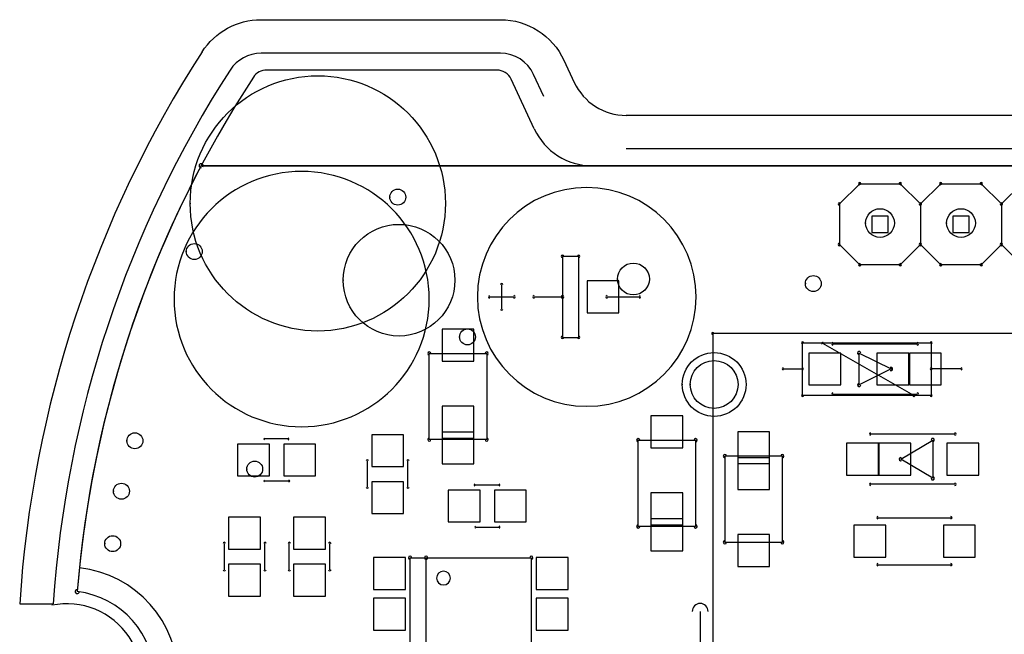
# Model space of a CAD drawing. Header units: millimetres. Extents: x -23.3 to 23.3, y -22.5 to 20.7.
# Tile 8 of 9: x -23.3 to 7.5, y 1.4 to 20.7. Entities that reach past the tile are written whole.
import ezdxf

# ---------------------------------------------------------------- set-up
doc = ezdxf.new("R2010")
doc.units = ezdxf.units.MM
doc.header["$MEASUREMENT"] = 0
doc.layers.add('Board_Sketch1', color=7, linetype='Continuous')
doc.layers.add('Plytka dolna1_Sketch1', color=7, linetype='Continuous')

# ---------------------------------------------------------------- blocks, each defined once
blk = doc.blocks.new('Plytkadolna1')
at = {"layer": 'Plytka dolna1_Sketch1'}
for p, q in [((0.8929, 3.52, 0.15), (0.1716, 3.52, 0.15)), ((1.0108, 3.3355, 0.15), (0.9382, 3.4911, 0.15)), ((-0.034, 3.22, 0.15), (3.494, 3.22, 0.15)), ((3.494, 3.22, 0.15), (-0.034, 3.22, 0.15)), ((1.192, 3.22, 0.15), (3.494, 3.22, 0.15)), ((2.031, 3.1637, 0.15), (1.9675, 3.1002, 0.15)), ((2.031, 3.1637, 0.15), (2.158, 3.1637, 0.15)), ((2.158, 3.1637, 0.15), (2.2215, 3.1002, 0.15)), ((2.2215, 3.1002, 0.15), (2.285, 3.1637, 0.15)), ((2.285, 3.1637, 0.15), (2.412, 3.1637, 0.15)), ((2.412, 3.1637, 0.15), (2.4755, 3.1002, 0.15)), ((2.4755, 3.1002, 0.15), (2.539, 3.1637, 0.15)), ((1.9675, 3.1002, 0.15), (1.9675, 2.9732, 0.15)), ((2.2215, 3.1002, 0.15), (2.2215, 2.9732, 0.15)), ((2.4755, 3.1002, 0.15), (2.4755, 2.9732, 0.15)), ((2.0691, 3.0621, 0.15), (2.0691, 3.0113, 0.15)), ((2.1199, 3.0621, 0.15), (2.0691, 3.0621, 0.15)), ((2.1199, 3.0113, 0.15), (2.1199, 3.0621, 0.15)), ((2.3231, 3.0621, 0.15), (2.3231, 3.0113, 0.15)), ((2.3739, 3.0621, 0.15), (2.3231, 3.0621, 0.15)), ((2.3739, 3.0113, 0.15), (2.3739, 3.0621, 0.15)), ((2.0691, 3.0113, 0.15), (2.1199, 3.0113, 0.15)), ((2.3231, 3.0113, 0.15), (2.3739, 3.0113, 0.15)), ((1.9675, 2.9732, 0.15), (2.031, 2.9097, 0.15)), ((2.2215, 2.9732, 0.15), (2.158, 2.9097, 0.15)), ((2.285, 2.9097, 0.15), (2.2215, 2.9732, 0.15)), ((2.4755, 2.9732, 0.15), (2.412, 2.9097, 0.15)), ((2.539, 2.9097, 0.15), (2.4755, 2.9732, 0.15)), ((1.1499, 2.9361, 0.15), (1.0991, 2.9361, 0.15)), ((1.0991, 2.9361, 0.15), (1.0991, 2.8091, 0.15)), ((1.1499, 2.6821, 0.15), (1.1499, 2.9361, 0.15)), ((2.158, 2.9097, 0.15), (2.031, 2.9097, 0.15)), ((2.412, 2.9097, 0.15), (2.285, 2.9097, 0.15)), ((0.9086, 2.771, 0.15), (0.9086, 2.8472, 0.15)), ((1.2761, 2.8591, 0.15), (1.1761, 2.8591, 0.15)), ((1.1761, 2.8591, 0.15), (1.1761, 2.7591, 0.15)), ((1.2761, 2.7591, 0.15), (1.2761, 2.8591, 0.15)), ((0.8705, 2.8091, 0.15), (0.9467, 2.8091, 0.15)), ((1.0102, 2.8091, 0.15), (1.0991, 2.8091, 0.15)), ((1.0991, 2.8091, 0.15), (1.0991, 2.6821, 0.15)), ((1.2388, 2.8091, 0.15), (1.3404, 2.8091, 0.15)), ((1.1761, 2.7591, 0.15), (1.2761, 2.7591, 0.15)), ((0.8215, 2.7079, 0.15), (0.7215, 2.7079, 0.15)), ((0.7215, 2.7079, 0.15), (0.7215, 2.6079, 0.15)), ((0.8215, 2.6079, 0.15), (0.8215, 2.7079, 0.15)), ((2.5701, 2.6942, 0.15), (1.5701, 2.6942, 0.15)), ((1.5701, 2.6942, 0.15), (1.5701, 0.6942, 0.15)), ((1.0991, 2.6821, 0.15), (1.1499, 2.6821, 0.15)), ((1.8521, 2.6652, 0.15), (2.2551, 2.6652, 0.15)), ((1.8521, 2.5002, 0.15), (1.8521, 2.6652, 0.15)), ((2.2011, 2.5002, 0.15), (1.9151, 2.6632, 0.15)), ((1.9472, 2.6619, 0.15), (2.2113, 2.6619, 0.15)), ((2.2551, 2.6652, 0.15), (2.2551, 2.5832, 0.15)), ((0.6815, 2.3616, 0.15), (0.6815, 2.6316, 0.15)), ((0.6815, 2.6316, 0.15), (0.8615, 2.6316, 0.15)), ((0.8615, 2.6316, 0.15), (0.8615, 2.3616, 0.15)), ((1.9718, 2.6331, 0.15), (1.8718, 2.6331, 0.15)), ((1.8718, 2.6331, 0.15), (1.8718, 2.5331, 0.15)), ((1.9718, 2.5331, 0.15), (1.9718, 2.6331, 0.15)), ((2.0292, 2.6331, 0.15), (2.1292, 2.5831, 0.15)), ((2.0292, 2.5331, 0.15), (2.0292, 2.6331, 0.15)), ((2.1851, 2.6331, 0.15), (2.0851, 2.6331, 0.15)), ((2.0851, 2.6331, 0.15), (2.0851, 2.5331, 0.15)), ((2.1851, 2.5331, 0.15), (2.1851, 2.6331, 0.15)), ((2.2867, 2.6331, 0.15), (2.1867, 2.6331, 0.15)), ((2.1867, 2.6331, 0.15), (2.1867, 2.5331, 0.15)), ((2.2867, 2.5331, 0.15), (2.2867, 2.6331, 0.15)), ((0.7215, 2.6079, 0.15), (0.8215, 2.6079, 0.15)), ((1.7911, 2.5832, 0.15), (1.8511, 2.5832, 0.15)), ((2.1292, 2.5831, 0.15), (2.0292, 2.5331, 0.15)), ((2.3491, 2.5832, 0.15), (2.2551, 2.5832, 0.15)), ((2.2551, 2.5832, 0.15), (2.2551, 2.5002, 0.15)), ((1.8718, 2.5331, 0.15), (1.9718, 2.5331, 0.15)), ((2.0851, 2.5331, 0.15), (2.1851, 2.5331, 0.15)), ((2.1867, 2.5331, 0.15), (2.2867, 2.5331, 0.15)), ((1.9472, 2.5044, 0.15), (2.2113, 2.5044, 0.15)), ((2.2011, 2.5002, 0.15), (1.8521, 2.5002, 0.15)), ((2.2551, 2.5002, 0.15), (2.2011, 2.5002, 0.15)), ((0.7215, 2.4666, 0.15), (0.7215, 2.3666, 0.15)), ((0.8215, 2.4666, 0.15), (0.7215, 2.4666, 0.15)), ((0.8215, 2.3666, 0.15), (0.8215, 2.4666, 0.15)), ((1.3766, 2.4359, 0.15), (1.3766, 2.3359, 0.15)), ((1.4766, 2.4359, 0.15), (1.3766, 2.4359, 0.15)), ((1.4766, 2.3359, 0.15), (1.4766, 2.4359, 0.15)), ((0.8215, 2.3853, 0.15), (0.7215, 2.3853, 0.15)), ((0.7215, 2.3853, 0.15), (0.7215, 2.2853, 0.15)), ((0.8215, 2.2853, 0.15), (0.8215, 2.3853, 0.15)), ((1.6486, 2.3865, 0.15), (1.6486, 2.2865, 0.15)), ((1.7486, 2.3865, 0.15), (1.6486, 2.3865, 0.15)), ((1.7486, 2.2865, 0.15), (1.7486, 2.3865, 0.15)), ((2.3293, 2.3792, 0.15), (2.0652, 2.3792, 0.15)), ((0.0802, 2.3478, 0.15), (0.0802, 2.2478, 0.15)), ((0.1802, 2.3478, 0.15), (0.0802, 2.3478, 0.15)), ((0.2388, 2.3639, 0.15), (0.1651, 2.3639, 0.15)), ((0.1802, 2.2478, 0.15), (0.1802, 2.3478, 0.15)), ((0.2249, 2.3478, 0.15), (0.2249, 2.2478, 0.15)), ((0.3249, 2.3478, 0.15), (0.2249, 2.3478, 0.15)), ((0.3249, 2.2478, 0.15), (0.3249, 2.3478, 0.15)), ((0.6008, 2.3772, 0.15), (0.5008, 2.3772, 0.15)), ((0.5008, 2.3772, 0.15), (0.5008, 2.2772, 0.15)), ((0.6008, 2.2772, 0.15), (0.6008, 2.3772, 0.15)), ((0.8615, 2.3616, 0.15), (0.6815, 2.3616, 0.15)), ((0.7215, 2.3666, 0.15), (0.8215, 2.3666, 0.15)), ((1.3366, 2.0896, 0.15), (1.3366, 2.3596, 0.15)), ((1.3366, 2.3596, 0.15), (1.5166, 2.3596, 0.15)), ((1.5166, 2.3596, 0.15), (1.5166, 2.0896, 0.15)), ((1.9898, 2.3504, 0.15), (1.9898, 2.2504, 0.15)), ((2.0898, 2.3504, 0.15), (1.9898, 2.3504, 0.15)), ((2.0898, 2.2504, 0.15), (2.0898, 2.3504, 0.15)), ((2.0914, 2.3504, 0.15), (2.0914, 2.2504, 0.15)), ((2.1914, 2.3504, 0.15), (2.0914, 2.3504, 0.15)), ((2.1599, 2.3004, 0.15), (2.2599, 2.3604, 0.15)), ((2.1914, 2.2504, 0.15), (2.1914, 2.3504, 0.15)), ((2.2599, 2.3604, 0.15), (2.2599, 2.2404, 0.15)), ((2.3047, 2.3504, 0.15), (2.3047, 2.2504, 0.15)), ((2.4047, 2.3504, 0.15), (2.3047, 2.3504, 0.15)), ((2.4047, 2.2504, 0.15), (2.4047, 2.3504, 0.15)), ((1.3766, 2.3359, 0.15), (1.4766, 2.3359, 0.15)), ((0.4874, 2.213, 0.15), (0.4874, 2.295, 0.15)), ((0.6144, 2.213, 0.15), (0.6144, 2.295, 0.15)), ((0.7215, 2.2853, 0.15), (0.8215, 2.2853, 0.15)), ((1.6085, 2.3101, 0.15), (1.6085, 2.0401, 0.15)), ((1.7885, 2.3101, 0.15), (1.6085, 2.3101, 0.15)), ((1.7485, 2.3051, 0.15), (1.6485, 2.3051, 0.15)), ((1.6485, 2.3051, 0.15), (1.6485, 2.2051, 0.15)), ((1.6486, 2.2865, 0.15), (1.7486, 2.2865, 0.15)), ((1.7485, 2.2051, 0.15), (1.7485, 2.3051, 0.15)), ((1.7885, 2.0401, 0.15), (1.7885, 2.3101, 0.15)), ((2.2599, 2.2404, 0.15), (2.1599, 2.3004, 0.15)), ((0.5008, 2.2772, 0.15), (0.6008, 2.2772, 0.15)), ((0.0802, 2.2478, 0.15), (0.1802, 2.2478, 0.15)), ((0.2413, 2.2319, 0.15), (0.1651, 2.2319, 0.15)), ((0.2249, 2.2478, 0.15), (0.3249, 2.2478, 0.15)), ((0.5008, 2.2299, 0.15), (0.5008, 2.1299, 0.15)), ((0.6008, 2.2299, 0.15), (0.5008, 2.2299, 0.15)), ((0.6008, 2.1299, 0.15), (0.6008, 2.2299, 0.15)), ((1.9898, 2.2504, 0.15), (2.0898, 2.2504, 0.15)), ((2.0914, 2.2504, 0.15), (2.1914, 2.2504, 0.15)), ((2.3047, 2.2504, 0.15), (2.4047, 2.2504, 0.15)), ((0.8407, 2.2036, 0.15), (0.7407, 2.2036, 0.15)), ((0.7407, 2.2036, 0.15), (0.7407, 2.1036, 0.15)), ((0.8243, 2.2195, 0.15), (0.9005, 2.2195, 0.15)), ((0.8407, 2.1036, 0.15), (0.8407, 2.2036, 0.15)), ((0.9855, 2.2036, 0.15), (0.8855, 2.2036, 0.15)), ((0.8855, 2.2036, 0.15), (0.8855, 2.1036, 0.15)), ((0.9855, 2.1036, 0.15), (0.9855, 2.2036, 0.15)), ((1.4766, 2.1946, 0.15), (1.3766, 2.1946, 0.15)), ((1.3766, 2.1946, 0.15), (1.3766, 2.0946, 0.15)), ((1.4766, 2.0946, 0.15), (1.4766, 2.1946, 0.15)), ((1.6485, 2.2051, 0.15), (1.7485, 2.2051, 0.15)), ((2.3293, 2.2217, 0.15), (2.0652, 2.2217, 0.15)), ((0.1523, 2.1182, 0.15), (0.0523, 2.1182, 0.15)), ((0.0523, 2.1182, 0.15), (0.0523, 2.0182, 0.15)), ((0.1523, 2.0182, 0.15), (0.1523, 2.1182, 0.15)), ((0.3558, 2.1182, 0.15), (0.2558, 2.1182, 0.15)), ((0.2558, 2.1182, 0.15), (0.2558, 2.0182, 0.15)), ((0.3558, 2.0182, 0.15), (0.3558, 2.1182, 0.15)), ((0.5008, 2.1299, 0.15), (0.6008, 2.1299, 0.15)), ((0.7407, 2.1036, 0.15), (0.8407, 2.1036, 0.15)), ((0.8855, 2.1036, 0.15), (0.9855, 2.1036, 0.15)), ((1.3766, 2.1133, 0.15), (1.3766, 2.0133, 0.15)), ((1.4766, 2.1133, 0.15), (1.3766, 2.1133, 0.15)), ((1.4766, 2.0133, 0.15), (1.4766, 2.1133, 0.15)), ((2.0881, 2.1168, 0.15), (2.3167, 2.1168, 0.15)), ((0.8268, 2.0875, 0.15), (0.9005, 2.0875, 0.15)), ((1.5166, 2.0896, 0.15), (1.3366, 2.0896, 0.15)), ((1.3766, 2.0946, 0.15), (1.4766, 2.0946, 0.15)), ((2.1127, 2.0931, 0.15), (2.0127, 2.0931, 0.15)), ((2.0127, 2.0931, 0.15), (2.0127, 1.9931, 0.15)), ((2.1127, 1.9931, 0.15), (2.1127, 2.0931, 0.15)), ((2.2934, 2.0931, 0.15), (2.2934, 1.9931, 0.15)), ((2.3934, 2.0931, 0.15), (2.2934, 2.0931, 0.15)), ((2.3934, 1.9931, 0.15), (2.3934, 2.0931, 0.15)), ((1.6085, 2.0401, 0.15), (1.7885, 2.0401, 0.15)), ((1.6486, 2.0638, 0.15), (1.6486, 1.9638, 0.15)), ((1.7486, 2.0638, 0.15), (1.6486, 2.0638, 0.15)), ((1.7486, 1.9638, 0.15), (1.7486, 2.0638, 0.15)), ((0.039, 1.954, 0.15), (0.039, 2.036, 0.15)), ((0.0523, 2.0182, 0.15), (0.1523, 2.0182, 0.15)), ((0.166, 1.954, 0.15), (0.166, 2.036, 0.15)), ((0.2425, 1.954, 0.15), (0.2425, 2.036, 0.15)), ((0.2558, 2.0182, 0.15), (0.3558, 2.0182, 0.15)), ((0.3695, 1.954, 0.15), (0.3695, 2.036, 0.15)), ((1.3766, 2.0133, 0.15), (1.4766, 2.0133, 0.15)), ((0.5064, 1.992, 0.15), (0.5064, 1.892, 0.15)), ((0.6064, 1.992, 0.15), (0.5064, 1.992, 0.15)), ((0.6064, 1.892, 0.15), (0.6064, 1.992, 0.15)), ((0.6214, 1.5115, 0.15), (0.6214, 1.9915, 0.15)), ((0.6214, 1.9915, 0.15), (0.6714, 1.9915, 0.15)), ((0.6714, 1.9915, 0.15), (1.0014, 1.9915, 0.15)), ((0.6714, 1.5115, 0.15), (0.6714, 1.9915, 0.15)), ((1.0014, 1.9915, 0.15), (1.0014, 1.5115, 0.15)), ((1.0164, 1.992, 0.15), (1.0164, 1.892, 0.15)), ((1.1164, 1.992, 0.15), (1.0164, 1.992, 0.15)), ((1.1164, 1.892, 0.15), (1.1164, 1.992, 0.15)), ((2.0127, 1.9931, 0.15), (2.1127, 1.9931, 0.15)), ((2.2934, 1.9931, 0.15), (2.3934, 1.9931, 0.15)), ((0.0523, 1.9709, 0.15), (0.0523, 1.8709, 0.15)), ((0.1523, 1.9709, 0.15), (0.0523, 1.9709, 0.15)), ((0.1523, 1.8709, 0.15), (0.1523, 1.9709, 0.15)), ((0.3558, 1.9709, 0.15), (0.2558, 1.9709, 0.15)), ((0.2558, 1.9709, 0.15), (0.2558, 1.8709, 0.15)), ((0.3558, 1.8709, 0.15), (0.3558, 1.9709, 0.15)), ((1.6486, 1.9638, 0.15), (1.7486, 1.9638, 0.15)), ((2.0881, 1.9695, 0.15), (2.3167, 1.9695, 0.15)), ((0.5064, 1.892, 0.15), (0.6064, 1.892, 0.15)), ((1.0164, 1.892, 0.15), (1.1164, 1.892, 0.15)), ((0.0523, 1.8709, 0.15), (0.1523, 1.8709, 0.15)), ((0.2558, 1.8709, 0.15), (0.3558, 1.8709, 0.15)), ((0.5064, 1.865, 0.15), (0.5064, 1.765, 0.15)), ((0.6064, 1.865, 0.15), (0.5064, 1.865, 0.15)), ((0.6064, 1.765, 0.15), (0.6064, 1.865, 0.15)), ((1.1164, 1.865, 0.15), (1.0164, 1.865, 0.15)), ((1.0164, 1.865, 0.15), (1.0164, 1.765, 0.15)), ((1.1164, 1.765, 0.15), (1.1164, 1.865, 0.15)), ((1.5308, 1.8231, 0.15), (1.5308, 1.3931, 0.15)), ((0.5064, 1.765, 0.15), (0.6064, 1.765, 0.15)), ((1.0164, 1.765, 0.15), (1.1164, 1.765, 0.15))]:
    blk.add_line(p, q, dxfattribs=at)
blk.add_circle((0.3319, 3.1021, 0.15), 0.4, dxfattribs=at)
for centre, radius, start, end in [((0.1716, 3.47, 0.15), 0.05, 90, 146.7631), ((0.8929, 3.47, 0.15), 0.05, 25, 90), ((3.01, 1.61, 0.15), 3.4435, 146.7631, 175.4129), ((1.192, 3.42, 0.15), 0.2, 205, 270), ((3.01, 1.61, 0.15), 3.4435, 152.1251, 175.4129), ((3.0088, 1.6103, 0.15), 3.4423, 152.121, 175.4171), ((-0.034, 3.22, 0.15), 0.00635, 90, 270), ((-0.034, 3.22, 0.15), 0.00635, 332.1027, 152.1027), ((0.2811, 2.8021, 0.15), 0.4, 90, 270), ((0.2811, 2.8021, 0.15), 0.4, 270, 90), ((1.1753, 2.8091, 0.15), 0.3429, 90, 270), ((1.1753, 2.8091, 0.15), 0.3429, 270, 90), ((2.031, 3.1637, 0.15), 0.00381, 90, 270), ((2.031, 3.1637, 0.15), 0.0038, 315, 135), ((2.158, 3.1637, 0.15), 0.0038, 45, 225), ((2.158, 3.1637, 0.15), 0.00381, 270, 90), ((2.285, 3.1637, 0.15), 0.00381, 90, 270), ((2.285, 3.1637, 0.15), 0.0038, 315, 135), ((2.412, 3.1637, 0.15), 0.0038, 45, 225), ((2.412, 3.1637, 0.15), 0.00381, 270, 90), ((1.9675, 3.1002, 0.15), 0.00381, 0, 180), ((1.9675, 3.1002, 0.15), 0.0038, 135, 315), ((2.2215, 3.1002, 0.15), 0.00381, 0, 180), ((2.2215, 3.1002, 0.15), 0.0038, 135, 315), ((2.2215, 3.1002, 0.15), 0.0038, 225, 45), ((2.4755, 3.1002, 0.15), 0.00381, 0, 180), ((2.4755, 3.1002, 0.15), 0.0038, 135, 315), ((2.4755, 3.1002, 0.15), 0.0038, 225, 45), ((1.9675, 2.9732, 0.15), 0.0038, 45, 225), ((1.9675, 2.9732, 0.15), 0.00381, 180, 0), ((2.2215, 2.9732, 0.15), 0.0038, 45, 225), ((2.2215, 2.9732, 0.15), 0.00381, 180, 0), ((2.2215, 2.9732, 0.15), 0.0038, 315, 135), ((2.4755, 2.9732, 0.15), 0.0038, 45, 225), ((2.4755, 2.9732, 0.15), 0.00381, 180, 0), ((2.4755, 2.9732, 0.15), 0.0038, 315, 135), ((1.0991, 2.9361, 0.15), 0.00381, 0, 180), ((1.0991, 2.9361, 0.15), 0.00381, 90, 270), ((1.1499, 2.9361, 0.15), 0.00381, 0, 180), ((1.1499, 2.9361, 0.15), 0.00381, 270, 90), ((2.031, 2.9097, 0.15), 0.00381, 90, 270), ((2.031, 2.9097, 0.15), 0.0038, 225, 45), ((2.158, 2.9097, 0.15), 0.0038, 135, 315), ((2.158, 2.9097, 0.15), 0.00381, 270, 90), ((2.285, 2.9097, 0.15), 0.00381, 90, 270), ((2.285, 2.9097, 0.15), 0.0038, 225, 45), ((2.412, 2.9097, 0.15), 0.0038, 135, 315), ((2.412, 2.9097, 0.15), 0.00381, 270, 90), ((0.9086, 2.8472, 0.15), 0.00381, 0, 180), ((0.8705, 2.8091, 0.15), 0.00381, 90, 270), ((0.9467, 2.8091, 0.15), 0.00381, 270, 90), ((1.0102, 2.8091, 0.15), 0.00381, 90, 270), ((1.0991, 2.8091, 0.15), 0.00381, 0, 180), ((1.0991, 2.8091, 0.15), 0.00381, 270, 90), ((1.2388, 2.8091, 0.15), 0.00381, 90, 270), ((1.3404, 2.8091, 0.15), 0.00381, 270, 90), ((1.0991, 2.8091, 0.15), 0.00381, 180, 0), ((0.9086, 2.771, 0.15), 0.00381, 180, 0), ((1.5701, 2.6942, 0.15), 0.00317, 90, 270), ((1.5701, 2.6942, 0.15), 0.00317, 0, 180), ((1.0991, 2.6821, 0.15), 0.00381, 90, 270), ((1.0991, 2.6821, 0.15), 0.00381, 180, 0), ((1.1499, 2.6821, 0.15), 0.00381, 180, 0), ((1.1499, 2.6821, 0.15), 0.00381, 270, 90), ((1.8521, 2.6652, 0.15), 0.00317, 90, 270), ((1.8521, 2.6652, 0.15), 0.00318, 0, 180), ((1.9151, 2.6632, 0.15), 0.00318, 60.367, 240.367), ((1.9472, 2.6619, 0.15), 0.00381, 90, 270), ((2.2113, 2.6619, 0.15), 0.00381, 270, 90), ((2.2551, 2.6652, 0.15), 0.00317, 0, 180), ((2.2551, 2.6652, 0.15), 0.00317, 270, 90), ((0.6815, 2.6316, 0.15), 0.00508, 0, 180), ((0.6815, 2.6316, 0.15), 0.00508, 90, 270), ((0.8615, 2.6316, 0.15), 0.00508, 0, 180), ((0.8615, 2.6316, 0.15), 0.00508, 270, 90), ((2.0292, 2.6331, 0.15), 0.00508, 63.4349, 243.4349), ((2.0292, 2.6331, 0.15), 0.00508, 0, 180), ((1.7911, 2.5832, 0.15), 0.00317, 90, 270), ((1.8511, 2.5832, 0.15), 0.00318, 270, 90), ((2.1292, 2.5831, 0.15), 0.00508, 296.5651, 116.5651), ((2.1292, 2.5831, 0.15), 0.00508, 243.4349, 63.4349), ((2.2551, 2.5832, 0.15), 0.00317, 90, 270), ((2.2551, 2.5832, 0.15), 0.00317, 0, 180), ((2.2551, 2.5832, 0.15), 0.00317, 180, 0), ((2.3491, 2.5832, 0.15), 0.00318, 270, 90), ((2.0292, 2.5331, 0.15), 0.00508, 116.5651, 296.5651), ((2.0292, 2.5331, 0.15), 0.00508, 180, 0), ((1.8521, 2.5002, 0.15), 0.00317, 90, 270), ((1.9472, 2.5044, 0.15), 0.00381, 90, 270), ((2.2011, 2.5002, 0.15), 0.00317, 90, 270), ((2.2011, 2.5002, 0.15), 0.00318, 240.367, 60.367), ((2.2011, 2.5002, 0.15), 0.00317, 270, 90), ((2.2113, 2.5044, 0.15), 0.00381, 270, 90), ((2.2551, 2.5002, 0.15), 0.00318, 270, 90), ((1.8521, 2.5002, 0.15), 0.00317, 180, 0), ((2.2551, 2.5002, 0.15), 0.00317, 180, 0), ((2.0652, 2.3792, 0.15), 0.00381, 90, 270), ((2.3293, 2.3792, 0.15), 0.00381, 270, 90), ((0.1651, 2.3639, 0.15), 0.00254, 90, 270), ((0.2388, 2.3639, 0.15), 0.00254, 270, 90), ((0.6815, 2.3616, 0.15), 0.00508, 90, 270), ((0.6815, 2.3616, 0.15), 0.00508, 180, 0), ((0.8615, 2.3616, 0.15), 0.00508, 180, 0), ((0.8615, 2.3616, 0.15), 0.00508, 270, 90), ((1.3366, 2.3596, 0.15), 0.00508, 0, 180), ((1.3366, 2.3596, 0.15), 0.00508, 90, 270), ((1.5166, 2.3596, 0.15), 0.00508, 0, 180), ((1.5166, 2.3596, 0.15), 0.00508, 270, 90), ((2.2599, 2.3604, 0.15), 0.00508, 0, 180), ((2.2599, 2.3604, 0.15), 0.00508, 300.9057, 120.9057), ((0.4874, 2.295, 0.15), 0.00381, 0, 180), ((0.6144, 2.295, 0.15), 0.00381, 0, 180), ((1.6085, 2.3101, 0.15), 0.00508, 90, 270), ((1.6085, 2.3101, 0.15), 0.00508, 0, 180), ((1.7885, 2.3101, 0.15), 0.00508, 0, 180), ((1.7885, 2.3101, 0.15), 0.00508, 270, 90), ((2.1599, 2.3004, 0.15), 0.00508, 59.0943, 239.0943), ((2.1599, 2.3004, 0.15), 0.00508, 120.9057, 300.9057), ((0.1651, 2.2319, 0.15), 0.00254, 90, 270), ((0.2413, 2.2319, 0.15), 0.00254, 270, 90), ((2.0652, 2.2217, 0.15), 0.00381, 90, 270), ((2.2599, 2.2404, 0.15), 0.00508, 180, 0), ((2.2599, 2.2404, 0.15), 0.00508, 239.0943, 59.0943), ((2.3293, 2.2217, 0.15), 0.00381, 270, 90), ((0.4874, 2.213, 0.15), 0.00381, 180, 0), ((0.6144, 2.213, 0.15), 0.00381, 180, 0), ((0.8243, 2.2195, 0.15), 0.00254, 90, 270), ((0.9005, 2.2195, 0.15), 0.00254, 270, 90), ((2.0881, 2.1168, 0.15), 0.00381, 90, 270), ((2.3167, 2.1168, 0.15), 0.00381, 270, 90), ((0.8268, 2.0875, 0.15), 0.00254, 90, 270), ((0.9005, 2.0875, 0.15), 0.00254, 270, 90), ((1.3366, 2.0896, 0.15), 0.00508, 90, 270), ((1.3366, 2.0896, 0.15), 0.00508, 180, 0), ((1.5166, 2.0896, 0.15), 0.00508, 180, 0), ((1.5166, 2.0896, 0.15), 0.00508, 270, 90), ((0.039, 2.036, 0.15), 0.00381, 0, 180), ((0.166, 2.036, 0.15), 0.00381, 0, 180), ((0.2425, 2.036, 0.15), 0.00381, 0, 180), ((0.3695, 2.036, 0.15), 0.00381, 0, 180), ((1.6085, 2.0401, 0.15), 0.00508, 90, 270), ((1.6085, 2.0401, 0.15), 0.00508, 180, 0), ((1.7885, 2.0401, 0.15), 0.00508, 180, 0), ((1.7885, 2.0401, 0.15), 0.00508, 270, 90), ((0.6214, 1.9915, 0.15), 0.00508, 0, 180), ((0.6214, 1.9915, 0.15), 0.00508, 90, 270), ((0.6714, 1.9915, 0.15), 0.00508, 0, 180), ((0.6714, 1.9915, 0.15), 0.00508, 90, 270), ((0.6714, 1.9915, 0.15), 0.00508, 270, 90), ((1.0014, 1.9915, 0.15), 0.00508, 0, 180), ((1.0014, 1.9915, 0.15), 0.00508, 270, 90), ((0.039, 1.954, 0.15), 0.00381, 180, 0), ((0.166, 1.954, 0.15), 0.00381, 180, 0), ((0.2425, 1.954, 0.15), 0.00381, 180, 0), ((0.3695, 1.954, 0.15), 0.00381, 180, 0), ((0.7259, 1.9277, 0.15), 0.0216, 90, 270), ((0.7259, 1.9277, 0.15), 0.0216, 270, 90), ((2.0881, 1.9695, 0.15), 0.00381, 90, 270), ((2.3167, 1.9695, 0.15), 0.00381, 270, 90), ((-0.4225, 1.8854, 0.15), 0.00635, 83.2164, 263.2164), ((-0.4225, 1.8854, 0.15), 0.00635, 175.4387, 355.4387), ((-0.455, 1.6123, 0.15), 0.275, 276.71, 83.2132), ((-0.455, 1.6123, 0.15), 0.275, 276.71, 83.2132), ((-0.455, 1.6123, 0.15), 0.275, 276.7126, 83.2098), ((1.5308, 1.8231, 0.15), 0.025, 0, 180)]:
    blk.add_arc(centre, radius, start, end, dxfattribs=at)
blk.add_point((-0.0681, 3.1021, 0.15), dxfattribs=at)
blk = doc.blocks.new('Board')
at = {"layer": 'Board_Sketch1'}
for p, q in [((0.6207, 3.8245, 0.1536), (1.371, 3.8245, 0.1536)), ((0.6207, 3.8245, 0.1536), (1.371, 3.8245, 0.1536)), ((1.371, 3.7195, 0.1536), (0.6207, 3.7195, 0.1536)), ((1.371, 3.7195, 0.1536), (0.6207, 3.7195, 0.1536)), ((1.5705, 3.6974, 0.1536), (1.6028, 3.6281, 0.1536)), ((1.5705, 3.6974, 0.1536), (1.6028, 3.6281, 0.1536)), ((1.5077, 3.5837, 0.1536), (1.4754, 3.653, 0.1536)), ((1.5077, 3.5837, 0.1536), (1.4754, 3.653, 0.1536)), ((4.0061, 3.5245, 0.1536), (1.7655, 3.5245, 0.1536)), ((4.0061, 3.5245, 0.1536), (1.7655, 3.5245, 0.1536)), ((4.0061, 3.4195, 0.1536), (1.7656, 3.4195, 0.1536)), ((4.0061, 3.4195, 0.1536), (1.7656, 3.4195, 0.1536)), ((3.9607, 3.3667, 0.1536), (0.4327, 3.3667, 0.1536)), ((-0.1361, 1.9936, 0.1536), (-0.0309, 1.9936, 0.1536)), ((-0.1361, 1.9936, 0.1536), (-0.0309, 1.9936, 0.1536))]:
    blk.add_line(p, q, dxfattribs=at)
for centre, radius in [((1.0492, 3.2684, 0.1536), 0.025), ((2.5614, 3.1872, 0.1536), 0.045), ((2.8154, 3.1872, 0.1536), 0.045), ((1.0533, 3.0081, 0.1536), 0.175), ((0.4113, 3.0979, 0.1536), 0.025), ((1.7882, 3.0117, 0.1536), 0.05), ((2.3523, 2.9974, 0.1536), 0.025), ((1.2679, 2.8302, 0.1536), 0.025), ((2.0413, 2.6812, 0.1536), 0.1), ((2.0413, 2.6812, 0.1536), 0.075), ((0.225, 2.5047, 0.1536), 0.025), ((0.6007, 2.4162, 0.1536), 0.025), ((0.1829, 2.3466, 0.1536), 0.025), ((0.1554, 2.1823, 0.1536), 0.025)]:
    blk.add_circle(centre, radius, dxfattribs=at)
for centre, radius, start, end in [((3.4767, 1.759, 0.1536), 3.6205, 147.1334, 176.2854), ((3.4767, 1.759, 0.1536), 3.6205, 147.1334, 176.2854), ((3.4767, 1.759, 0.1536), 3.5155, 147.1334, 176.1743), ((3.4767, 1.759, 0.1536), 3.5155, 147.1334, 176.1743), ((3.4766, 1.7567, 0.1536), 3.4435, 152.1253, 174.1653), ((0.0117, 1.759, 0.1536), 0.35, 276.3688, 83.5488), ((0.0117, 1.759, 0.1536), 0.235, 258.39, 101.61)]:
    blk.add_arc(centre, radius, start, end, dxfattribs=at)
at = {"layer": 'Board_Sketch1', "extrusion": (0, 0, -1)}
for centre, major_axis, ratio, start_param, end_param in [((0.6212, 3.6033, 0.1536), (-0.1044, 0.1951), 0.997217, 5.778827, 6.773561), ((0.6212, 3.6033, 0.1536), (-0.1044, 0.1951), 0.997217, 5.778827, 6.773561), ((1.3706, 3.6038, 0.1536), (0.1191, 0.1859), 0.998258, 5.714092, 6.846978), ((1.3706, 3.6038, 0.1536), (0.1191, 0.1859), 0.998258, 5.714092, 6.846978)]:
    blk.add_ellipse(centre, major_axis=major_axis, ratio=ratio, start_param=start_param, end_param=end_param, dxfattribs=at)
at = {"layer": 'Board_Sketch1'}
for centre, major_axis, ratio, start_param, end_param in [((0.6211, 3.6036, 0.1536), (0.0554, -0.1019), 0.996216, 2.645188, 3.639124), ((0.6211, 3.6036, 0.1536), (0.0554, -0.1019), 0.996216, 2.645188, 3.639124), ((1.3706, 3.6038, 0.1536), (-0.0624, -0.0976), 0.996598, 2.577222, 3.708601), ((1.3706, 3.6038, 0.1536), (-0.0624, -0.0976), 0.996598, 2.577222, 3.708601), ((1.7656, 3.7041, 0.1536), (-0.0955, -0.1522), 0.999332, 5.709394, 6.843253), ((1.7656, 3.7041, 0.1536), (-0.0955, -0.1522), 0.999332, 5.709394, 6.843253)]:
    blk.add_ellipse(centre, major_axis=major_axis, ratio=ratio, start_param=start_param, end_param=end_param, dxfattribs=at)
for p in [(1.0242, 3.2684, 0.1536), (2.5164, 3.1872, 0.1536), (2.7704, 3.1872, 0.1536), (0.3863, 3.0979, 0.1536), (0.8783, 3.0081, 0.1536), (1.7382, 3.0117, 0.1536), (2.3273, 2.9974, 0.1536), (1.2429, 2.8302, 0.1536), (1.9413, 2.6812, 0.1536), (1.9663, 2.6812, 0.1536), (0.2, 2.5047, 0.1536), (0.5757, 2.4162, 0.1536), (0.1579, 2.3466, 0.1536), (0.1304, 2.1823, 0.1536)]:
    blk.add_point(p, dxfattribs=at)
blk = doc.blocks.new('PCBComponent')
blk.add_blockref('Board', (0, 0))
blk = doc.blocks.new('ST-1011_2_1_E')
blk.add_blockref('PCBComponent', (0, 0))

msp = doc.modelspace()

# ---------------------------------------------------------------- block references
at = {"xscale": 10, "yscale": 10, "zscale": 10}
for name, p in [('ST-1011_2_1_E', (-21.967, -17.567, 14.2)), ('Plytkadolna1', (-17.3, -16.1))]:
    msp.add_blockref(name, p, dxfattribs=at)

doc.saveas('drawing.dxf')
